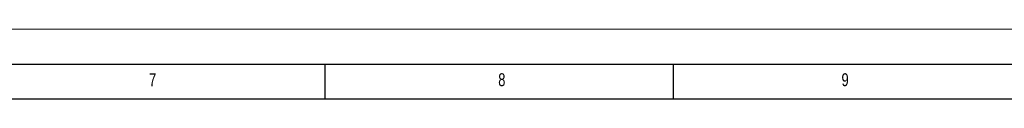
# Model space of a CAD drawing. Header units: millimetres. Extents: x 0 to 594, y 0 to 420.
# Tile 32 of 33: x 308 to 450, y 410 to 420. Entities that reach past the tile are written whole.
import ezdxf

# ---------------------------------------------------------------- set-up
doc = ezdxf.new("R2010")
doc.units = ezdxf.units.MM
doc.layers.add('FORMAT', color=7, linetype='Continuous')
doc.styles.add('SLDTEXTSTYLE0', font='TXT', dxfattribs={"width": 0.75})

msp = doc.modelspace()

# ---------------------------------------------------------------- linework, layer by layer
at = {"color": 7, "linetype": 'Continuous', "lineweight": 18}
msp.add_line((0, 420), (594, 420), dxfattribs=at)
at = {"layer": 'FORMAT'}
for p, q in [((15, 415), (589, 415)), ((352, 410), (352, 415)), ((402, 410), (402, 415)), ((20, 410), (584, 410))]:
    msp.add_line(p, q, dxfattribs=at)

# ---------------------------------------------------------------- texts
at = {"layer": 'FORMAT', "char_height": 1.852, "attachment_point": 1, "style": 'SLDTEXTSTYLE0'}
for s, insert in [('7', (326.699, 413.668)), ('8', (376.841, 413.668)), ('9', (426.132, 413.668))]:
    msp.add_mtext(s, dxfattribs=dict(at, insert=insert))

doc.saveas('drawing.dxf')
